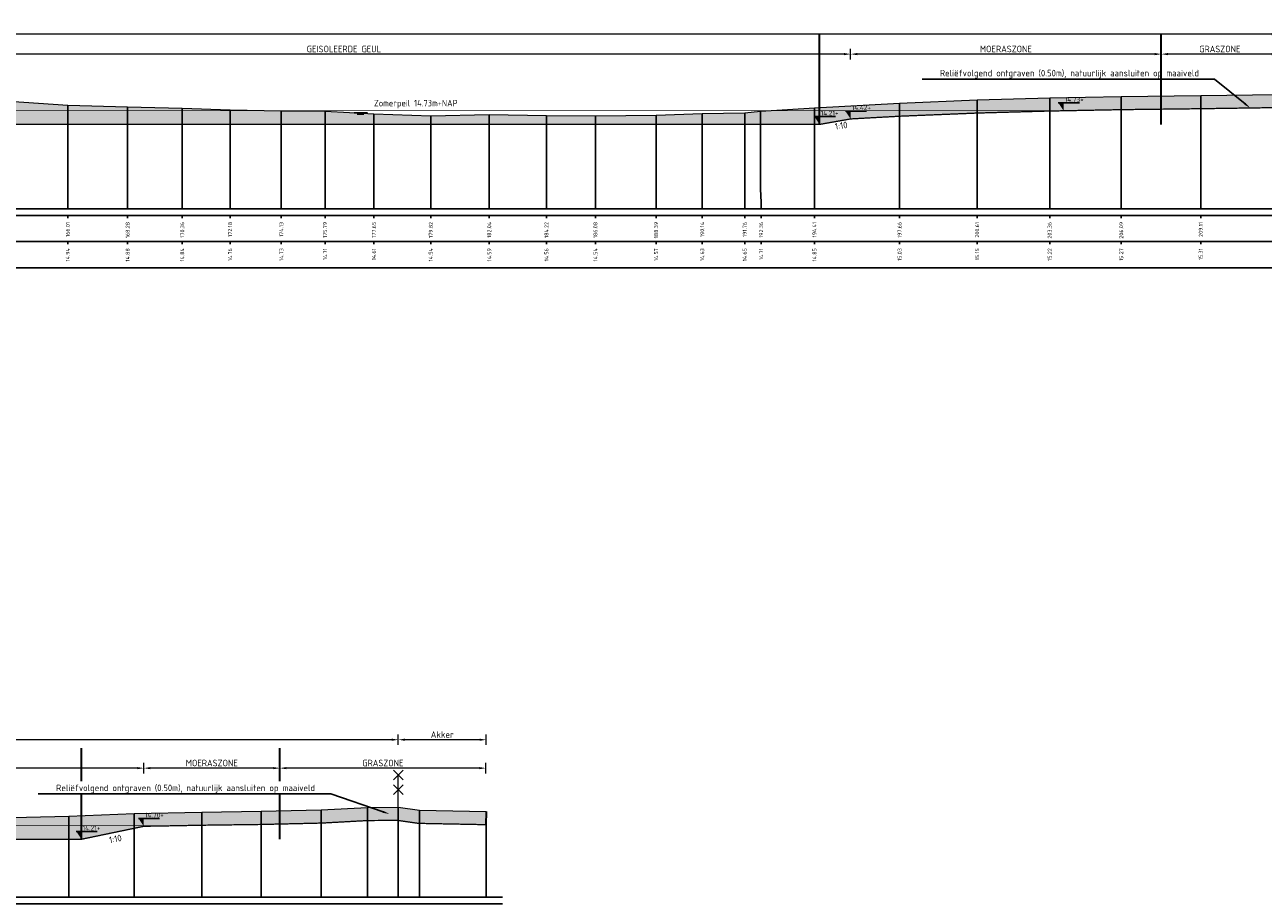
# Model space of a CAD drawing. Header units: metres. Extents: x 197883 to 206898, y 361907 to 364395.
# Tile 189 of 256: x 205948 to 205995, y 363826 to 363860. Entities that reach past the tile are written whole.
import ezdxf
from ezdxf import colors
from ezdxf.entities.mleader import LeaderData, LeaderLine
from ezdxf.enums import TextEntityAlignment as Align
from ezdxf.math import Vec2, Vec3

# ---------------------------------------------------------------- set-up
doc = ezdxf.new("R2010")
doc.units = ezdxf.units.M
doc.header["$PDMODE"] = 35
doc.header["$PDSIZE"] = 0.075
for name, color, linetype, lineweight in [('B-ME-IE-TERREINAFSCHEIDING_KUNSTMATIG_RASTERHEKWERK-G', 20, 'Continuous', 18), ('B-ME-OB-WATERLIJN-GD1', 150, 'Continuous', 25), ('N-WE-GW-TALUD-T18', 1, 'Continuous', 18), ('TDNA0312_dempen', 41, 'Continuous', 30), ('X-ME-AL-PROFIEL_HUIDIG MAAIVELD-GD', 252, 'Continuous', 0), ('X-XX-AL-DETAIL1-M', 7, 'Continuous', 18), ('X-XX-AL-DETAIL1-T25-100', 7, 'Continuous', 25), ('X-XX-AL-DETAIL2-M', 11, 'Continuous', 18), ('X-XX-AL-PEILMAAT-SD', 7, 'Continuous', 25)]:
    doc.layers.add(name, color=color, linetype=linetype, lineweight=lineweight)
doc.layers.add('N-WE-OG-HULPLIJN-G', color=50, linetype='Continuous', lineweight=35, plot=False)
for name, color, linetype in [('TDNT----_profiel_txt', 10, 'Continuous'), ('X-ME-AL-PROFIEL_WATERLIJN-GD', 150, 'Continuous'), ('X-ME-AL-PROFIELRASTER-S', 7, 'Continuous'), ('XDNL----_dijkcontour', 10, 'Continuous')]:
    doc.layers.add(name, color=color, linetype=linetype)
doc.styles.add('ENV-P', font='ISOCP.SHX')
doc.styles.add('NLCS-ISO', font='NLCS-ISO.ttf', dxfattribs={"height": 1.8})
doc.styles.add('NLCS-ISO-ANNOTATIVE-T18', font='NLCS-ISO.ttf', dxfattribs={"height": 1.8})
doc.styles.add('NLCS-ISO-M100-T25', font='NLCS-ISO.ttf', dxfattribs={"height": 0.25})
doc.dimstyles.new('NLCS-M100-T25-PIJL_L2_H1', dxfattribs={"dimscale": 0.1, "dimtxt": 2.5, "dimasz": 2.5, "dimexe": 2, "dimexo": 2, "dimgap": 0.7, "dimtad": 1, "dimzin": 0, "dimdsep": 46, "dimtxsty": 'NLCS-ISO-M100-T25', "dimcen": 0, "dimdle": 2, "dimclrd": 256, "dimclre": 256, "dimclrt": 256, "dimadec": 1, "dimazin": 0, "dimtfac": 1, "dimtdec": 3, "dimtofl": 0, "dimtmove": 0, "dimatfit": 3, "dimfxl": 2, "dimfxlon": 1, "dimtfillclr": 256, "dimtolj": 1, "dimtzin": 0, "dimlwd": -1, "dimlwe": -1, "dimarcsym": 0})

# ---------------------------------------------------------------- blocks, each defined once
blk = doc.blocks.new('SAL-PROFIELRASTER_BALK_EIND1-D')
at = {"color": 0, "linetype": 'ByBlock', "lineweight": -2, "flags": 128}
for points in [[(0, 0), (1, 0)], [(0, -2.5), (1, -2.5)], [(0, -12.5), (1, -12.5)]]:
    blk.add_lwpolyline(points, dxfattribs=at)
blk = doc.blocks.new('SAL-PROFIELRASTER_BALK_EIND2-D')
at = {"color": 0, "linetype": 'ByBlock', "lineweight": -2}
blk.add_line((1, -12.5), (0, -12.5), dxfattribs=at)
blk = doc.blocks.new('SAL-PROFIELRASTER_BALK_DATA-D')
at = {"color": 0, "linetype": 'ByBlock', "lineweight": -2}
blk.add_lwpolyline([(0, -3.5), (0, -2.5)], dxfattribs=at)
at = {"color": 0, "linetype": 'ByBlock', "lineweight": -2, "style": 'NLCS-ISO-ANNOTATIVE-T18'}
blk.add_attdef('GETAL', text='', height=1.5, rotation=90, dxfattribs=at).set_placement((0.75, -5), align=Align.RIGHT)
blk = doc.blocks.new('SAL-PROFIELRASTER_AANHAAL-D')
at = {"color": 9, "linetype": 'ByBlock', "lineweight": -2, "flags": 128}
blk.add_lwpolyline([(0, 1), (0, 0)], dxfattribs=at)
blk = doc.blocks.new('SAL-PROFIELRASTER_AANHAAL_STAGGER-D')
at = {"color": 9, "linetype": 'ByBlock', "lineweight": -2, "flags": 128}
for points in [[(0, 0), (0, -0.25)], [(0, -0.25), (1, -0.75)], [(1, -0.75), (1, -1)]]:
    blk.add_lwpolyline(points, dxfattribs=at)
blk = doc.blocks.new('*D200')
at = {"layer": 'Defpoints', "color": 0, "transparency": 16777216}
for p in [(205818.855, 363859.275), (205818.855, 363852.629), (205995.924, 363852.629)]:
    blk.add_point(p, dxfattribs=at)
at = {"layer": 'X-XX-AL-DETAIL1-M', "color": 253, "transparency": 16777216}
for p, q in [((205818.855, 363859.075), (205818.855, 363859.475)), ((205995.674, 363859.275), (205819.105, 363859.275)), ((205995.924, 363859.075), (205995.924, 363859.475))]:
    blk.add_line(p, q, dxfattribs=at)
for points in [[(205819.105, 363859.317), (205819.105, 363859.233), (205818.855, 363859.275)], [(205995.674, 363859.317), (205995.674, 363859.233), (205995.924, 363859.275)]]:
    blk.add_solid(points, dxfattribs=at)
at = {"layer": 'X-XX-AL-DETAIL1-M', "color": 253, "transparency": 16777216, "insert": (205907.39, 363859.47), "char_height": 0.25, "attachment_point": 5, "style": 'NLCS-ISO-M100-T25'}
blk.add_mtext('\\A1;Riet', dxfattribs=at)
blk = doc.blocks.new('*D201')
at = {"layer": 'Defpoints', "color": 0, "transparency": 16777216}
for p in [(205787.059, 363832.422), (205787.059, 363826.751), (205962.44, 363826.751)]:
    blk.add_point(p, dxfattribs=at)
at = {"layer": 'X-XX-AL-DETAIL1-M', "color": 253, "transparency": 16777216}
for p, q in [((205787.059, 363832.222), (205787.059, 363832.622)), ((205962.19, 363832.422), (205787.309, 363832.422)), ((205962.44, 363832.222), (205962.44, 363832.622))]:
    blk.add_line(p, q, dxfattribs=at)
for points in [[(205787.309, 363832.464), (205787.309, 363832.381), (205787.059, 363832.422)], [(205962.19, 363832.464), (205962.19, 363832.381), (205962.44, 363832.422)]]:
    blk.add_solid(points, dxfattribs=at)
at = {"layer": 'X-XX-AL-DETAIL1-M', "color": 253, "transparency": 16777216, "insert": (205874.75, 363832.617), "char_height": 0.25, "attachment_point": 5, "style": 'NLCS-ISO-M100-T25'}
blk.add_mtext('\\A1;Gras', dxfattribs=at)
blk = doc.blocks.new('*D202')
at = {"layer": 'Defpoints', "color": 0, "transparency": 16777216}
for p in [(205962.44, 363832.422), (205962.44, 363826.751), (205965.784, 363826.751)]:
    blk.add_point(p, dxfattribs=at)
at = {"layer": 'X-XX-AL-DETAIL1-M', "color": 253, "transparency": 16777216}
for p, q in [((205962.44, 363832.222), (205962.44, 363832.622)), ((205965.534, 363832.422), (205962.69, 363832.422)), ((205965.784, 363832.222), (205965.784, 363832.622))]:
    blk.add_line(p, q, dxfattribs=at)
for points in [[(205962.69, 363832.464), (205962.69, 363832.381), (205962.44, 363832.422)], [(205965.534, 363832.464), (205965.534, 363832.381), (205965.784, 363832.422)]]:
    blk.add_solid(points, dxfattribs=at)
at = {"layer": 'X-XX-AL-DETAIL1-M', "color": 253, "transparency": 16777216, "insert": (205964.112, 363832.617), "char_height": 0.25, "attachment_point": 5, "style": 'NLCS-ISO-M100-T25'}
blk.add_mtext('\\A1;Akker', dxfattribs=at)
blk = doc.blocks.new('SAL-PEILMAAT_INFRACAD_H01-SOD')
blk.add_line((-2, 3), (6, 3))
blk.add_solid([(-2, 3), (0, 3), (0, 0)])
at = {"style": 'NLCS-ISO'}
blk.add_attdef('...', (0.4, 3.4), '', height=1.8, dxfattribs=at)
blk = doc.blocks.new('*D292')
at = {"layer": 'Defpoints', "color": 0, "transparency": 16777216}
for p in [(205952.756, 363831.341), (205952.756, 363829.127), (205957.936, 363829.213)]:
    blk.add_point(p, dxfattribs=at)
at = {"layer": 'X-XX-AL-DETAIL2-M', "transparency": 16777216}
for p, q in [((205952.756, 363831.141), (205952.756, 363831.541)), ((205957.686, 363831.341), (205953.006, 363831.341)), ((205957.936, 363831.141), (205957.936, 363831.541))]:
    blk.add_line(p, q, dxfattribs=at)
for points in [[(205953.006, 363831.382), (205953.006, 363831.299), (205952.756, 363831.341)], [(205957.686, 363831.382), (205957.686, 363831.299), (205957.936, 363831.341)]]:
    blk.add_solid(points, dxfattribs=at)
at = {"layer": 'X-XX-AL-DETAIL2-M', "transparency": 16777216, "insert": (205955.346, 363831.536), "char_height": 0.25, "attachment_point": 5, "style": 'NLCS-ISO-M100-T25'}
blk.add_mtext('\\A1;MOERASZONE', dxfattribs=at)
blk = doc.blocks.new('*D293')
at = {"layer": 'Defpoints', "color": 0, "transparency": 16777216}
for p in [(205957.936, 363831.341), (205957.936, 363829.213), (205965.775, 363829.189)]:
    blk.add_point(p, dxfattribs=at)
at = {"layer": 'X-XX-AL-DETAIL2-M', "transparency": 16777216}
for p, q in [((205957.936, 363831.141), (205957.936, 363831.541)), ((205965.525, 363831.341), (205958.186, 363831.341)), ((205965.775, 363831.141), (205965.775, 363831.541))]:
    blk.add_line(p, q, dxfattribs=at)
for points in [[(205958.186, 363831.382), (205958.186, 363831.299), (205957.936, 363831.341)], [(205965.525, 363831.382), (205965.525, 363831.299), (205965.775, 363831.341)]]:
    blk.add_solid(points, dxfattribs=at)
at = {"layer": 'X-XX-AL-DETAIL2-M', "transparency": 16777216, "insert": (205961.855, 363831.536), "char_height": 0.25, "attachment_point": 5, "style": 'NLCS-ISO-M100-T25'}
blk.add_mtext('\\A1;GRASZONE', dxfattribs=at)
blk = doc.blocks.new('*D294')
at = {"layer": 'Defpoints', "color": 0, "transparency": 16777216}
for p in [(205913.174, 363831.341), (205913.174, 363828.955), (205952.756, 363829.127)]:
    blk.add_point(p, dxfattribs=at)
at = {"layer": 'X-XX-AL-DETAIL2-M', "transparency": 16777216}
for p, q in [((205913.174, 363831.141), (205913.174, 363831.541)), ((205952.506, 363831.341), (205913.424, 363831.341)), ((205952.756, 363831.141), (205952.756, 363831.541))]:
    blk.add_line(p, q, dxfattribs=at)
for points in [[(205913.424, 363831.382), (205913.424, 363831.299), (205913.174, 363831.341)], [(205952.506, 363831.382), (205952.506, 363831.299), (205952.756, 363831.341)]]:
    blk.add_solid(points, dxfattribs=at)
at = {"layer": 'X-XX-AL-DETAIL2-M', "transparency": 16777216, "insert": (205932.965, 363831.536), "char_height": 0.25, "attachment_point": 5, "style": 'NLCS-ISO-M100-T25'}
blk.add_mtext('\\A1;GEISOLEERDE GEUL', dxfattribs=at)
blk = doc.blocks.new('*D302')
at = {"layer": 'Defpoints', "color": 0, "transparency": 16777216}
for p in [(205979.651, 363858.517), (205991.469, 363856.421), (205979.651, 363856.05)]:
    blk.add_point(p, dxfattribs=at)
at = {"layer": 'X-XX-AL-DETAIL2-M', "transparency": 16777216}
for p, q in [((205979.651, 363858.317), (205979.651, 363858.717)), ((205991.469, 363858.317), (205991.469, 363858.717)), ((205991.219, 363858.517), (205979.901, 363858.517))]:
    blk.add_line(p, q, dxfattribs=at)
for points in [[(205979.901, 363858.559), (205979.901, 363858.476), (205979.651, 363858.517)], [(205991.219, 363858.559), (205991.219, 363858.476), (205991.469, 363858.517)]]:
    blk.add_solid(points, dxfattribs=at)
at = {"layer": 'X-XX-AL-DETAIL2-M', "transparency": 16777216, "insert": (205985.56, 363858.712), "char_height": 0.25, "attachment_point": 5, "style": 'NLCS-ISO-M100-T25'}
blk.add_mtext('\\A1;MOERASZONE', dxfattribs=at)
blk = doc.blocks.new('*D303')
at = {"layer": 'Defpoints', "color": 0, "transparency": 16777216}
for p in [(205991.469, 363858.517), (205991.469, 363856.421), (205995.924, 363856.482)]:
    blk.add_point(p, dxfattribs=at)
at = {"layer": 'X-XX-AL-DETAIL2-M', "transparency": 16777216}
for p, q in [((205991.469, 363858.317), (205991.469, 363858.717)), ((205995.924, 363858.317), (205995.924, 363858.717)), ((205995.674, 363858.517), (205991.719, 363858.517))]:
    blk.add_line(p, q, dxfattribs=at)
for points in [[(205991.719, 363858.559), (205991.719, 363858.476), (205991.469, 363858.517)], [(205995.674, 363858.559), (205995.674, 363858.476), (205995.924, 363858.517)]]:
    blk.add_solid(points, dxfattribs=at)
at = {"layer": 'X-XX-AL-DETAIL2-M', "transparency": 16777216, "insert": (205993.697, 363858.712), "char_height": 0.25, "attachment_point": 5, "style": 'NLCS-ISO-M100-T25'}
blk.add_mtext('\\A1;GRASZONE', dxfattribs=at)
blk = doc.blocks.new('*D304')
at = {"layer": 'Defpoints', "color": 0, "transparency": 16777216}
for p in [(205941.095, 363858.517), (205941.095, 363856.284), (205979.651, 363856.05)]:
    blk.add_point(p, dxfattribs=at)
at = {"layer": 'X-XX-AL-DETAIL2-M', "transparency": 16777216}
for p, q in [((205941.095, 363858.317), (205941.095, 363858.717)), ((205979.651, 363858.317), (205979.651, 363858.717)), ((205979.401, 363858.517), (205941.345, 363858.517))]:
    blk.add_line(p, q, dxfattribs=at)
for points in [[(205941.345, 363858.559), (205941.345, 363858.476), (205941.095, 363858.517)], [(205979.401, 363858.559), (205979.401, 363858.476), (205979.651, 363858.517)]]:
    blk.add_solid(points, dxfattribs=at)
at = {"layer": 'X-XX-AL-DETAIL2-M', "transparency": 16777216, "insert": (205960.373, 363858.712), "char_height": 0.25, "attachment_point": 5, "style": 'NLCS-ISO-M100-T25'}
blk.add_mtext('\\A1;GEISOLEERDE GEUL', dxfattribs=at)
blk = doc.blocks.new('raster-t')
at = {"color": 0, "lineweight": -2}
for points in [[(0.53, 2.97), (-0.53, 4.03)], [(0.53, 4.03), (-0.53, 2.97)], [(0, 0), (0, 3.5)], [(0.53, 1.38), (-0.53, 2.44)], [(0.53, 2.44), (-0.53, 1.38)]]:
    blk.add_lwpolyline(points, dxfattribs=at)

msp = doc.modelspace()

# ---------------------------------------------------------------- hatches: boundary and pattern name
at = {"layer": 'TDNA0312_dempen'}
h = msp.add_hatch(color=256, dxfattribs=at)
h.paths.add_polyline_path([(205874.263, 363856.353), (205873.745, 363856.319), (205871.724, 363856.224), (205869.918, 363856.361), (205868.063, 363856.355), (205865.599, 363856.43), (205863.422, 363856.447), (205861.295, 363856.457), (205859.103, 363856.398), (205856.9, 363856.449), (205854.418, 363856.471), (205852.037, 363856.507), (205849.958, 363856.525), (205847.634, 363856.536), (205845.298, 363856.557), (205842.904, 363856.539), (205840.811, 363856.592), (205838.605, 363856.631), (205836.552, 363856.744), (205834.464, 363856.89), (205832.108, 363856.938), (205829.943, 363857.026), (205827.929, 363857.095), (205826.759, 363857.109), (205828.346, 363856.58), (205829.925, 363856.526), (205832.093, 363856.438), (205834.441, 363856.39), (205836.521, 363856.245), (205838.587, 363856.131), (205840.8, 363856.092), (205842.899, 363856.039), (205845.297, 363856.057), (205845.508, 363856.055), (205846.689, 363855.898), (205871.141, 363855.898), (205877.765, 363856.576)])
h.paths.add_polyline_path([(205834.644, 363828.692), (205841.056, 363829.333), (205843.556, 363829.333), (205842.182, 363829.351), (205840.113, 363829.381), (205838.166, 363829.364), (205835.868, 363829.414), (205833.74, 363829.461), (205831.616, 363829.487), (205829.474, 363829.512), (205827.391, 363829.547), (205825.152, 363829.579), (205823.102, 363829.604), (205821.377, 363829.685), (205819.609, 363829.603), (205817.392, 363829.592), (205815.494, 363829.565), (205813.407, 363829.548), (205811.319, 363829.532), (205809.074, 363829.563), (205807.07, 363829.603), (205805.031, 363829.676), (205803.117, 363829.782), (205800.697, 363829.947), (205798.588, 363830.178), (205796.323, 363830.319), (205795.919, 363830.331), (205797.717, 363829.731), (205798.545, 363829.68), (205800.652, 363829.449), (205803.087, 363829.283), (205805.008, 363829.177), (205807.056, 363829.103), (205809.065, 363829.063), (205811.317, 363829.032), (205813.411, 363829.048), (205815.499, 363829.065), (205817.397, 363829.092), (205818.706, 363829.099), (205821.606, 363828.692)])
h.paths.add_polyline_path([(205846.364, 363829.303), (205853.028, 363828.636), (205876.926, 363828.636), (205878.432, 363828.944), (205880.403, 363829.047), (205883.048, 363829.266), (205885.176, 363829.406), (205887.544, 363829.506), (205889.497, 363829.533), (205891.953, 363829.479), (205894.068, 363829.434), (205896.27, 363829.368), (205898.137, 363829.301), (205900.533, 363829.224), (205902.917, 363829.166), (205905.499, 363829.05), (205907.904, 363829.05), (205910.123, 363828.971), (205912.398, 363828.956), (205913.174, 363828.955), (205915.126, 363828.634), (205950.386, 363828.634), (205952.756, 363829.127), (205954.972, 363829.168), (205957.228, 363829.197), (205959.528, 363829.25), (205961.282, 363829.346), (205962.406, 363829.353), (205963.208, 363829.239), (205965.775, 363829.189), (205965.784, 363829.689), (205963.249, 363829.738), (205962.44, 363829.853), (205961.267, 363829.846), (205959.509, 363829.749), (205957.219, 363829.697), (205954.964, 363829.668), (205952.387, 363829.62), (205949.905, 363829.509), (205947.204, 363829.454), (205944.991, 363829.362), (205942.618, 363829.252), (205940.697, 363829.154), (205939.224, 363829.052), (205937.25, 363828.965), (205935.629, 363828.957), (205933.603, 363829.022), (205931.727, 363829.149), (205930.417, 363829.177), (205928.071, 363829.284), (205925.69, 363829.39), (205922.032, 363829.39), (205919.596, 363829.436), (205917.21, 363829.432), (205914.649, 363829.451), (205912.4, 363829.456), (205910.133, 363829.471), (205907.913, 363829.55), (205905.51, 363829.55), (205902.934, 363829.665), (205900.547, 363829.724), (205898.154, 363829.8), (205896.287, 363829.867), (205894.081, 363829.934), (205891.964, 363829.979), (205889.499, 363830.033), (205887.53, 363830.006), (205885.149, 363829.905), (205883.011, 363829.764), (205880.369, 363829.546), (205877.949, 363829.419), (205875.513, 363829.313), (205873.299, 363829.259), (205871.042, 363829.237), (205868.688, 363829.233), (205866.494, 363829.175), (205864.461, 363829.156), (205862.348, 363829.141), (205860.466, 363829.154), (205858.289, 363829.185), (205856.367, 363829.189), (205854.359, 363829.179), (205852.204, 363829.22), (205850.166, 363829.27), (205848.258, 363829.218), (205846.364, 363829.306), (205846.324, 363829.307)])
msp.add_hatch(color=256, dxfattribs=at).paths.add_polyline_path([(205884.828, 363856.567), (205892.111, 363855.839), (205923.769, 363855.839), (205925.313, 363856.085), (205925.899, 363856.089), (205928.255, 363856.132), (205930.627, 363856.15), (205933.215, 363856.194), (205935.754, 363856.255), (205938.128, 363856.255), (205940.626, 363856.277), (205941.095, 363856.284), (205943.539, 363855.841), (205978.469, 363855.841), (205979.651, 363856.05), (205981.539, 363856.154), (205984.482, 363856.274), (205987.235, 363856.351), (205989.952, 363856.403), (205992.978, 363856.439), (205995.932, 363856.482), (205995.924, 363856.982), (205992.971, 363856.939), (205989.945, 363856.903), (205987.223, 363856.851), (205984.465, 363856.774), (205981.515, 363856.654), (205978.273, 363856.475), (205976.217, 363856.341), (205975.621, 363856.283), (205974.004, 363856.259), (205972.25, 363856.199), (205969.939, 363856.168), (205968.077, 363856.186), (205965.901, 363856.219), (205963.677, 363856.17), (205961.514, 363856.242), (205959.654, 363856.341), (205957.99, 363856.363), (205956.042, 363856.391), (205954.22, 363856.464), (205952.144, 363856.508), (205949.867, 363856.569), (205947.637, 363856.722), (205945.279, 363856.793), (205942.844, 363856.81), (205940.621, 363856.777), (205938.126, 363856.755), (205935.748, 363856.755), (205933.204, 363856.694), (205930.621, 363856.65), (205928.248, 363856.632), (205925.893, 363856.589), (205923.38, 363856.572), (205921.167, 363856.533), (205918.63, 363856.509), (205916.418, 363856.466), (205914.219, 363856.436), (205911.604, 363856.397), (205909.396, 363856.409), (205907.176, 363856.396), (205904.883, 363856.367), (205902.424, 363856.339), (205899.574, 363856.362), (205897.358, 363856.351), (205895.039, 363856.403), (205892.834, 363856.409), (205890.543, 363856.459), (205888.33, 363856.53), (205885.936, 363856.549)])
at = {"layer": 'X-ME-AL-PROFIEL_HUIDIG MAAIVELD-GD'}
h = msp.add_hatch(dxfattribs=at)
h.set_pattern_fill('AGR-MAAIVELD', color=256, scale=0.05, pattern_type=2)
h.set_pattern_definition([(45, (-15.32153, 274.2284), (-0.25000007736, 0.25000007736), []), (45, (-15.35724, 274.26413), (0, 0.50000015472), [0.3535535, -0.3535535]), (45, (-15.39296, 274.29984), (0, 0.50000015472), [0.3535535, -0.3535535]), (45, (-15.42917, 274.33606), (0, 0.50000015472), [0.3535535, -0.3535535]), (45, (-15.4644, 274.37127), (0, 0.50000015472), [0.3535535, -0.3535535]), (45, (-15.5001, 274.407), (0, 0.50000015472), [0.3535535, -0.3535535]), (45, (-15.5358, 274.4427), (0, 0.50000015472), [0.3535535, -0.3535535]), (315, (-15.32153, 274.2284), (0.25000007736, 0.25000007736), []), (315, (-15.2858, 274.26413), (0.50000015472, -1e-16), [0.3535535, -0.3535535]), (315, (-15.2501, 274.29984), (0.50000015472, -1e-16), [0.3535535, -0.3535535]), (315, (-15.2139, 274.33606), (0.50000015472, -1e-16), [0.3535535, -0.3535535]), (315, (-15.17867, 274.37127), (0.50000015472, -1e-16), [0.3535535, -0.3535535]), (315, (-15.14296, 274.407), (0.50000015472, -1e-16), [0.3535535, -0.3535535]), (315, (-15.10724, 274.4427), (0.50000015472, -1e-16), [0.3535535, -0.3535535])])
h.paths.add_polyline_path([(205995.924, 363856.982), (205995.924, 363856.832), (205992.971, 363856.789), (205989.945, 363856.753), (205987.223, 363856.701), (205984.465, 363856.624), (205981.515, 363856.504), (205978.273, 363856.325), (205976.217, 363856.191), (205975.621, 363856.133), (205974.004, 363856.109), (205972.25, 363856.049), (205969.939, 363856.018), (205968.077, 363856.036), (205965.901, 363856.069), (205963.677, 363856.02), (205961.514, 363856.092), (205959.654, 363856.191), (205957.99, 363856.213), (205956.042, 363856.241), (205954.22, 363856.314), (205952.144, 363856.358), (205949.867, 363856.419), (205947.637, 363856.572), (205945.279, 363856.643), (205942.844, 363856.66), (205940.621, 363856.627), (205938.126, 363856.605), (205935.748, 363856.605), (205933.204, 363856.544), (205930.621, 363856.5), (205928.248, 363856.482), (205925.893, 363856.439), (205923.38, 363856.422), (205921.167, 363856.383), (205918.63, 363856.359), (205916.418, 363856.316), (205914.219, 363856.286), (205911.604, 363856.247), (205909.396, 363856.259), (205907.176, 363856.246), (205904.883, 363856.217), (205902.424, 363856.189), (205899.574, 363856.212), (205897.358, 363856.201), (205895.039, 363856.253), (205892.834, 363856.259), (205890.543, 363856.309), (205888.33, 363856.38), (205885.936, 363856.399), (205883.638, 363856.437), (205881.331, 363856.517), (205879.37, 363856.508), (205877.09, 363856.391), (205873.745, 363856.169), (205871.724, 363856.074), (205869.918, 363856.211), (205868.063, 363856.205), (205865.599, 363856.28), (205863.422, 363856.297), (205861.295, 363856.307), (205859.103, 363856.248), (205856.9, 363856.299), (205854.418, 363856.321), (205852.037, 363856.357), (205849.958, 363856.375), (205847.634, 363856.386), (205845.298, 363856.407), (205842.904, 363856.389), (205840.811, 363856.442), (205838.605, 363856.481), (205836.552, 363856.594), (205834.464, 363856.74), (205832.108, 363856.788), (205829.943, 363856.876), (205827.929, 363856.945), (205825.673, 363856.973), (205824.184, 363856.967), (205823.473, 363856.947), (205821.783, 363856.865), (205821.138, 363856.711), (205820.017, 363856.316), (205818.855, 363855.697), (205818.159, 363855.765), (205817.319, 363855.678), (205816.53, 363855.229), (205815.313, 363855.166), (205814.035, 363855.176), (205813.023, 363855.105), (205811.893, 363855.213), (205810.562, 363855.142), (205808.935, 363855.121), (205807.576, 363855.45), (205806.226, 363855.734), (205804.533, 363855.871), (205802.096, 363856.211), (205800.841, 363856.719), (205799.567, 363857.308), (205797.97, 363857.689), (205795.609, 363857.692), (205793.104, 363857.708), (205790.518, 363857.672), (205786.722, 363857.677), (205783.859, 363857.652), (205783.859, 363857.802), (205786.722, 363857.827), (205790.518, 363857.822), (205793.104, 363857.858), (205795.609, 363857.842), (205797.97, 363857.839), (205799.567, 363857.458), (205800.841, 363856.869), (205802.096, 363856.361), (205804.533, 363856.021), (205806.226, 363855.884), (205807.576, 363855.6), (205808.935, 363855.271), (205810.562, 363855.292), (205811.893, 363855.363), (205813.023, 363855.255), (205814.035, 363855.326), (205815.313, 363855.316), (205816.53, 363855.379), (205817.319, 363855.828), (205818.159, 363855.915), (205818.855, 363855.847), (205820.017, 363856.466), (205821.138, 363856.861), (205821.783, 363857.015), (205823.473, 363857.097), (205824.184, 363857.117), (205825.673, 363857.123), (205827.929, 363857.095), (205829.943, 363857.026), (205832.108, 363856.938), (205834.464, 363856.89), (205836.552, 363856.744), (205838.605, 363856.631), (205840.811, 363856.592), (205842.904, 363856.539), (205845.298, 363856.557), (205847.634, 363856.536), (205849.958, 363856.525), (205852.037, 363856.507), (205854.418, 363856.471), (205856.9, 363856.449), (205859.103, 363856.398), (205861.295, 363856.457), (205863.422, 363856.447), (205865.599, 363856.43), (205868.063, 363856.355), (205869.918, 363856.361), (205871.724, 363856.224), (205873.745, 363856.319), (205877.09, 363856.541), (205879.37, 363856.658), (205881.331, 363856.667), (205883.638, 363856.587), (205885.936, 363856.549), (205888.33, 363856.53), (205890.543, 363856.459), (205892.834, 363856.409), (205895.039, 363856.403), (205897.358, 363856.351), (205899.574, 363856.362), (205902.424, 363856.339), (205904.883, 363856.367), (205907.176, 363856.396), (205909.396, 363856.409), (205911.604, 363856.397), (205914.219, 363856.436), (205916.418, 363856.466), (205918.63, 363856.509), (205921.167, 363856.533), (205923.38, 363856.572), (205925.893, 363856.589), (205928.248, 363856.632), (205930.621, 363856.65), (205933.204, 363856.694), (205935.748, 363856.755), (205938.126, 363856.755), (205940.621, 363856.777), (205942.844, 363856.81), (205945.279, 363856.793), (205947.637, 363856.722), (205949.867, 363856.569), (205952.144, 363856.508), (205954.22, 363856.464), (205956.042, 363856.391), (205957.99, 363856.363), (205959.654, 363856.341), (205961.514, 363856.242), (205963.677, 363856.17), (205965.901, 363856.219), (205968.077, 363856.186), (205969.939, 363856.168), (205972.25, 363856.199), (205974.004, 363856.259), (205975.621, 363856.283), (205976.217, 363856.341), (205978.273, 363856.475), (205981.515, 363856.654), (205984.465, 363856.774), (205987.223, 363856.851), (205989.945, 363856.903), (205992.971, 363856.939)])
h = msp.add_hatch(dxfattribs=at)
h.set_pattern_fill('AGR-MAAIVELD', color=256, scale=0.05, pattern_type=2)
h.set_pattern_definition([(45, (-18.044, 287.2977), (-0.25000007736, 0.25000007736), []), (45, (-18.0797, 287.3334), (0, 0.50000015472), [0.3535535, -0.3535535]), (45, (-18.11543, 287.36912), (0, 0.50000015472), [0.3535535, -0.3535535]), (45, (-18.15164, 287.40533), (0, 0.50000015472), [0.3535535, -0.3535535]), (45, (-18.18686, 287.44055), (0, 0.50000015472), [0.3535535, -0.3535535]), (45, (-18.22257, 287.47626), (0, 0.50000015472), [0.3535535, -0.3535535]), (45, (-18.2583, 287.51198), (0, 0.50000015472), [0.3535535, -0.3535535]), (315, (-18.044, 287.2977), (0.25000007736, 0.25000007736), []), (315, (-18.0083, 287.3334), (0.50000015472, -1e-16), [0.3535535, -0.3535535]), (315, (-17.97257, 287.36912), (0.50000015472, -1e-16), [0.3535535, -0.3535535]), (315, (-17.93636, 287.40533), (0.50000015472, -1e-16), [0.3535535, -0.3535535]), (315, (-17.90114, 287.44055), (0.50000015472, -1e-16), [0.3535535, -0.3535535]), (315, (-17.86543, 287.47626), (0.50000015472, -1e-16), [0.3535535, -0.3535535]), (315, (-17.8297, 287.51198), (0.50000015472, -1e-16), [0.3535535, -0.3535535])])
h.paths.add_polyline_path([(205965.784, 363829.689), (205963.249, 363829.738), (205962.44, 363829.853), (205961.267, 363829.846), (205959.509, 363829.749), (205957.219, 363829.697), (205954.964, 363829.668), (205952.387, 363829.62), (205949.905, 363829.509), (205947.204, 363829.454), (205944.991, 363829.362), (205942.618, 363829.252), (205940.697, 363829.154), (205939.224, 363829.052), (205937.25, 363828.965), (205935.629, 363828.957), (205933.603, 363829.022), (205931.727, 363829.149), (205930.417, 363829.177), (205928.071, 363829.284), (205925.69, 363829.39), (205922.032, 363829.39), (205919.596, 363829.436), (205917.21, 363829.432), (205914.649, 363829.451), (205912.4, 363829.456), (205910.133, 363829.471), (205907.913, 363829.55), (205905.51, 363829.55), (205902.934, 363829.665), (205900.547, 363829.724), (205898.154, 363829.8), (205896.287, 363829.867), (205894.081, 363829.934), (205891.964, 363829.979), (205889.499, 363830.033), (205887.53, 363830.006), (205885.149, 363829.905), (205883.011, 363829.764), (205880.369, 363829.546), (205877.949, 363829.419), (205875.513, 363829.313), (205873.299, 363829.259), (205871.042, 363829.237), (205868.688, 363829.233), (205866.494, 363829.175), (205864.461, 363829.156), (205862.348, 363829.141), (205860.466, 363829.154), (205858.289, 363829.185), (205856.367, 363829.189), (205854.359, 363829.179), (205852.204, 363829.22), (205850.166, 363829.27), (205848.258, 363829.218), (205846.364, 363829.306), (205844.416, 363829.322), (205842.182, 363829.351), (205840.113, 363829.381), (205838.166, 363829.364), (205835.868, 363829.414), (205833.74, 363829.461), (205831.616, 363829.487), (205829.474, 363829.512), (205827.391, 363829.547), (205825.152, 363829.579), (205823.102, 363829.604), (205821.377, 363829.685), (205819.609, 363829.603), (205817.392, 363829.592), (205815.494, 363829.565), (205813.407, 363829.548), (205811.319, 363829.532), (205809.074, 363829.563), (205807.07, 363829.603), (205805.031, 363829.676), (205803.117, 363829.782), (205800.697, 363829.947), (205798.588, 363830.178), (205796.323, 363830.319), (205793.939, 363830.388), (205791.681, 363830.371), (205789.629, 363830.382), (205787.728, 363830.399), (205786.812, 363830.299), (205785.182, 363829.817), (205783.859, 363829.303), (205783.859, 363829.153), (205785.182, 363829.667), (205786.812, 363830.149), (205787.728, 363830.249), (205789.629, 363830.232), (205791.681, 363830.221), (205793.939, 363830.238), (205796.323, 363830.169), (205798.588, 363830.028), (205800.697, 363829.797), (205803.117, 363829.632), (205805.031, 363829.526), (205807.07, 363829.453), (205809.074, 363829.413), (205811.319, 363829.382), (205813.407, 363829.398), (205815.494, 363829.415), (205817.392, 363829.442), (205819.609, 363829.453), (205821.377, 363829.535), (205823.102, 363829.454), (205825.152, 363829.429), (205827.391, 363829.397), (205829.474, 363829.362), (205831.616, 363829.337), (205833.74, 363829.311), (205835.868, 363829.264), (205838.166, 363829.214), (205840.113, 363829.231), (205842.182, 363829.201), (205844.416, 363829.172), (205846.364, 363829.156), (205848.258, 363829.068), (205850.166, 363829.12), (205852.204, 363829.07), (205854.359, 363829.029), (205856.367, 363829.039), (205858.289, 363829.035), (205860.466, 363829.004), (205862.348, 363828.991), (205864.461, 363829.006), (205866.494, 363829.025), (205868.688, 363829.083), (205871.042, 363829.087), (205873.299, 363829.109), (205875.513, 363829.163), (205877.949, 363829.269), (205880.369, 363829.396), (205883.011, 363829.614), (205885.149, 363829.755), (205887.53, 363829.856), (205889.499, 363829.883), (205891.964, 363829.829), (205894.081, 363829.784), (205896.287, 363829.717), (205898.154, 363829.65), (205900.547, 363829.574), (205902.934, 363829.515), (205905.51, 363829.4), (205907.913, 363829.4), (205910.133, 363829.321), (205912.4, 363829.306), (205914.649, 363829.301), (205917.21, 363829.282), (205919.596, 363829.286), (205922.032, 363829.24), (205925.69, 363829.24), (205928.071, 363829.134), (205930.417, 363829.027), (205931.727, 363828.999), (205933.603, 363828.872), (205935.629, 363828.807), (205937.25, 363828.815), (205939.224, 363828.902), (205940.697, 363829.004), (205942.618, 363829.102), (205944.991, 363829.212), (205947.204, 363829.304), (205949.905, 363829.359), (205952.387, 363829.47), (205954.964, 363829.518), (205957.219, 363829.547), (205959.509, 363829.599), (205961.267, 363829.696), (205962.44, 363829.703), (205963.249, 363829.588), (205965.784, 363829.539)])

# ---------------------------------------------------------------- linework, layer by layer
at = {"layer": 'B-ME-OB-WATERLIJN-GD1', "const_width": 0.025}
for points in [[(205886.891, 363856.361), (205987.752, 363856.361)], [(205954.217, 363829.154), (205903.17, 363829.154)]]:
    msp.add_lwpolyline(points, dxfattribs=at)
at = {"layer": 'N-WE-OG-HULPLIJN-G'}
for points in [[(205978.469, 363855.841), (205978.469, 363859.305)], [(205991.469, 363855.841), (205991.469, 363859.305)], [(205950.386, 363828.634), (205950.386, 363832.098)], [(205957.936, 363828.634), (205957.936, 363832.098)], [(205965.784, 363829.689), (205965.775, 363829.189)]]:
    msp.add_lwpolyline(points, dxfattribs=at)
at = {"layer": 'X-ME-AL-PROFIEL_HUIDIG MAAIVELD-GD'}
for points in [[(205947.637, 363856.722), (205949.867, 363856.569), (205952.144, 363856.508), (205954.22, 363856.464), (205956.042, 363856.391), (205957.99, 363856.363), (205959.654, 363856.341), (205961.514, 363856.242), (205963.677, 363856.17), (205965.901, 363856.219), (205968.077, 363856.186), (205969.939, 363856.168), (205972.25, 363856.199), (205974.004, 363856.259), (205975.621, 363856.283), (205976.217, 363856.341), (205978.273, 363856.475), (205981.515, 363856.654), (205984.465, 363856.774), (205987.223, 363856.851), (205989.945, 363856.903), (205992.971, 363856.939), (205995.924, 363856.982)], [(205947.204, 363829.454), (205949.905, 363829.509), (205952.387, 363829.62), (205954.964, 363829.668), (205957.219, 363829.697), (205959.509, 363829.749), (205961.267, 363829.846), (205962.44, 363829.853), (205963.249, 363829.738), (205965.784, 363829.689)]]:
    msp.add_lwpolyline(points, dxfattribs=at)
at = {"layer": 'X-ME-AL-PROFIEL_WATERLIJN-GD'}
for points in [[(205960.765, 363856.279), (205961.265, 363856.279)], [(205960.882, 363856.225), (205961.132, 363856.225)]]:
    msp.add_lwpolyline(points, dxfattribs=at)
at = {"layer": 'XDNL----_dijkcontour'}
msp.add_lwpolyline([(205892.111, 363855.839, 0.05, 0.05, 0), (205923.769, 363855.839, 0.05, 0.05, 0), (205925.313, 363856.085, 0.05, 0.05, 0), (205925.899, 363856.089, 0.05, 0.05, 0), (205928.255, 363856.132, 0.05, 0.05, 0), (205930.627, 363856.15, 0.05, 0.05, 0), (205933.215, 363856.194, 0.05, 0.05, 0), (205935.754, 363856.255, 0.05, 0.05, 0), (205938.128, 363856.255, 0.05, 0.05, 0), (205940.626, 363856.277, 0.05, 0.05, 0), (205941.095, 363856.284, 0.05, 0.05, 0), (205943.539, 363855.841, 0.05, 0.05, 0), (205978.469, 363855.841, 0.05, 0.05, 0), (205979.651, 363856.05, 0, 0, 0)], format="xyseb", dxfattribs=at)
at = {"layer": 'XDNL----_dijkcontour', "const_width": 0.05}
for points in [[(205979.651, 363856.05), (205981.539, 363856.154), (205984.482, 363856.274), (205987.235, 363856.351), (205989.952, 363856.403), (205992.978, 363856.439), (205995.932, 363856.482)], [(205913.174, 363828.955), (205915.126, 363828.634), (205950.386, 363828.634), (205952.756, 363829.127)], [(205965.775, 363829.189), (205963.208, 363829.239), (205962.406, 363829.353), (205961.282, 363829.346), (205959.528, 363829.25), (205957.228, 363829.197), (205954.972, 363829.168), (205952.756, 363829.127)]]:
    msp.add_lwpolyline(points, dxfattribs=at)

# ---------------------------------------------------------------- block references
at = {"layer": 'B-ME-IE-TERREINAFSCHEIDING_KUNSTMATIG_RASTERHEKWERK-G', "xscale": 0.35, "yscale": 0.35, "zscale": 0.35}
msp.add_blockref('raster-t', (205962.44, 363829.853), dxfattribs=at)
at = {"layer": 'X-ME-AL-PROFIELRASTER-S'}
for p, yscale in [((205984.465, 363852.629), 4.145), ((205987.223, 363852.629), 4.222), ((205989.945, 363852.629), 4.273999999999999), ((205992.971, 363852.629), 4.31), ((205949.867, 363852.629), 3.94), ((205952.144, 363852.629), 3.879), ((205954.22, 363852.629), 3.835000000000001), ((205956.042, 363852.629), 3.762), ((205957.99, 363852.629), 3.734), ((205959.654, 363852.629), 3.712), ((205959.654, 363852.629), 3.712), ((205975.621, 363852.629), 3.654), ((205976.217, 363853.629), 2.712), ((205976.217, 363853.629), 2.712), ((205978.273, 363852.629), 3.846), ((205981.515, 363852.629), 4.025), ((205961.514, 363852.629), 3.613), ((205963.677, 363852.629), 3.541), ((205965.901, 363852.629), 3.59), ((205968.077, 363852.629), 3.557), ((205969.939, 363852.629), 3.539), ((205972.25, 363852.629), 3.57), ((205974.004, 363852.629), 3.630000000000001), ((205949.905, 363826.427), 3.082000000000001), ((205952.387, 363826.427), 3.193), ((205954.964, 363826.427), 3.241), ((205957.219, 363826.427), 3.27), ((205959.509, 363826.427), 3.321999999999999), ((205961.267, 363826.427), 3.419), ((205962.44, 363826.427), 3.426), ((205963.249, 363826.427), 3.311), ((205965.784, 363826.427), 3.262)]:
    msp.add_blockref('SAL-PROFIELRASTER_AANHAAL-D', p, dxfattribs=dict(at, yscale=yscale))
at = {"layer": 'X-ME-AL-PROFIELRASTER-S', "xscale": 0.02914348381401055, "zscale": 0.02914348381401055}
msp.add_blockref('SAL-PROFIELRASTER_AANHAAL_STAGGER-D', (205976.217, 363853.629), dxfattribs=at)
msp.add_blockref('SAL-PROFIELRASTER_AANHAAL_STAGGER-D', (205976.217, 363853.629), dxfattribs=at)
at = {"layer": 'X-ME-AL-PROFIELRASTER-S', "yscale": 0.1}
for name, p, xscale, zscale in [('SAL-PROFIELRASTER_BALK_EIND1-D', (205783.859, 363852.629), 212.690473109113, 212.690473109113), ('SAL-PROFIELRASTER_BALK_EIND2-D', (205783.859, 363851.629), 212.690473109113, 212.690473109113), ('SAL-PROFIELRASTER_BALK_EIND1-D', (205783.859, 363826.427), 182.5505301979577, 182.5505301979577)]:
    msp.add_blockref(name, p, dxfattribs=dict(at, xscale=xscale, zscale=zscale))
at = {"layer": 'X-ME-AL-PROFIELRASTER-S', "xscale": 0.1, "yscale": 0.1, "zscale": 0.1}
for p, values in [((205949.867, 363852.629), {'GETAL': '166.01'}), ((205952.144, 363852.629), {'GETAL': '168.28'}), ((205954.22, 363852.629), {'GETAL': '170.36'}), ((205956.042, 363852.629), {'GETAL': '172.18'}), ((205957.99, 363852.629), {'GETAL': '174.13'}), ((205959.654, 363852.629), {'GETAL': '175.79'}), ((205959.654, 363852.629), {'GETAL': '175.79'}), ((205961.514, 363852.629), {'GETAL': '177.65'}), ((205963.677, 363852.629), {'GETAL': '179.82'}), ((205965.901, 363852.629), {'GETAL': '182.04'}), ((205968.077, 363852.629), {'GETAL': '184.22'}), ((205969.939, 363852.629), {'GETAL': '186.08'}), ((205972.25, 363852.629), {'GETAL': '188.39'}), ((205974.004, 363852.629), {'GETAL': '190.14'}), ((205975.621, 363852.629), {'GETAL': '191.76'}), ((205976.246, 363852.629), {'GETAL': '192.36'}), ((205976.246, 363852.629), {'GETAL': '192.36'}), ((205978.273, 363852.629), {'GETAL': '194.41'}), ((205981.515, 363852.629), {'GETAL': '197.66'}), ((205984.465, 363852.629), {'GETAL': '200.61'}), ((205987.223, 363852.629), {'GETAL': '203.36'}), ((205989.945, 363852.629), {'GETAL': '206.09'}), ((205992.971, 363852.629), {'GETAL': '209.11'}), ((205949.867, 363851.629), {'GETAL': '14.94'}), ((205952.144, 363851.629), {'GETAL': '14.88'}), ((205954.22, 363851.629), {'GETAL': '14.84'}), ((205956.042, 363851.629), {'GETAL': '14.76'}), ((205957.99, 363851.629), {'GETAL': '14.73'}), ((205959.654, 363851.629), {'GETAL': '14.71'}), ((205961.514, 363851.629), {'GETAL': '14.61'}), ((205963.677, 363851.629), {'GETAL': '14.54'}), ((205965.901, 363851.629), {'GETAL': '14.59'}), ((205968.077, 363851.629), {'GETAL': '14.56'}), ((205969.939, 363851.629), {'GETAL': '14.54'}), ((205972.25, 363851.629), {'GETAL': '14.57'}), ((205974.004, 363851.629), {'GETAL': '14.63'}), ((205975.621, 363851.629), {'GETAL': '14.65'}), ((205976.246, 363851.629), {'GETAL': '14.71'}), ((205978.273, 363851.629), {'GETAL': '14.85'}), ((205981.515, 363851.629), {'GETAL': '15.03'}), ((205984.465, 363851.629), {'GETAL': '15.15'}), ((205987.223, 363851.629), {'GETAL': '15.22'}), ((205989.945, 363851.629), {'GETAL': '15.27'}), ((205992.971, 363851.629), {'GETAL': '15.31'})]:
    msp.add_blockref('SAL-PROFIELRASTER_BALK_DATA-D', p, dxfattribs=at).add_auto_attribs(values)
at = {"layer": 'X-XX-AL-PEILMAAT-SD', "xscale": 0.1, "yscale": 0.1, "zscale": 0.1}
for p, values in [((205987.752, 363856.361), {'...': '14.73+'}), ((205978.469, 363855.841), {'...': '14.21+'}), ((205979.651, 363856.05), {'...': '14.42+'}), ((205952.756, 363829.127), {'...': '14.70+'}), ((205950.386, 363828.634), {'...': '14.21+'})]:
    msp.add_blockref('SAL-PEILMAAT_INFRACAD_H01-SOD', p, dxfattribs=at).add_auto_attribs(values)

# ---------------------------------------------------------------- texts
at = {"layer": 'N-WE-GW-TALUD-T18', "color": 0, "char_height": 0.25, "attachment_point": 8, "style": 'NLCS-ISO-M100-T25'}
for insert, rotation in [((205979.31, 363855.673), 8.5717), ((205951.702, 363828.526), 11.7437)]:
    msp.add_mtext_dynamic_manual_height_columns('1:10', width=2.54965, gutter_width=1.25, heights=[0], dxfattribs=dict(at, insert=insert, rotation=rotation))
at = {"layer": 'TDNT----_profiel_txt', "color": 150, "insert": (205961.514, 363856.45), "char_height": 0.25, "attachment_point": 7, "style": 'ENV-P'}
msp.add_mtext_dynamic_manual_height_columns('Zomerpeil 14.73m+NAP', width=15.43377, gutter_width=2.25, heights=[0], dxfattribs=at)

# ---------------------------------------------------------------- dimensions: what is measured, and where the dimension line sits
at = {"layer": 'X-XX-AL-DETAIL1-M', "color": 253}
for base, p1, p2, text, picture, middle in [((205818.855, 363859.275), (205995.924, 363852.629), (205818.855, 363852.629), 'Riet', '*D200', (205907.39, 363859.275)), ((205787.059, 363832.422), (205962.44, 363826.751), (205787.059, 363826.751), 'Gras', '*D201', (205874.75, 363832.422)), ((205962.44, 363832.422), (205965.784, 363826.751), (205962.44, 363826.751), 'Akker', '*D202', (205964.112, 363832.422))]:
    dim = msp.add_linear_dim(base=base, p1=p1, p2=p2, text=text, dimstyle='NLCS-M100-T25-PIJL_L2_H1', override={"dimclrd": 253, "dimclre": 253, "dimclrt": 253}, dxfattribs=at)
    dim.commit()
    dim.dimension.update_dxf_attribs({"geometry": picture, "text_midpoint": middle, "dimtype": 160})
at = {"layer": 'X-XX-AL-DETAIL2-M'}
for base, p1, p2, text, picture, middle in [((205941.095, 363858.517), (205979.651, 363856.05), (205941.095, 363856.284), 'GEISOLEERDE GEUL', '*D304', (205960.373, 363858.712)), ((205979.651, 363858.517), (205991.469, 363856.421), (205979.651, 363856.05), 'MOERASZONE', '*D302', (205985.56, 363858.712)), ((205991.469, 363858.517), (205995.924, 363856.482), (205991.469, 363856.421), 'GRASZONE', '*D303', (205993.697, 363858.712)), ((205913.174, 363831.341), (205952.756, 363829.127), (205913.174, 363828.955), 'GEISOLEERDE GEUL', '*D294', (205932.965, 363831.536)), ((205952.756, 363831.341), (205957.936, 363829.213), (205952.756, 363829.127), 'MOERASZONE', '*D292', (205955.346, 363831.536)), ((205957.936, 363831.341), (205965.775, 363829.189), (205957.936, 363829.213), 'GRASZONE', '*D293', (205961.855, 363831.536))]:
    dim = msp.add_linear_dim(base=base, p1=p1, p2=p2, text=text, dimstyle='NLCS-M100-T25-PIJL_L2_H1', dxfattribs=at)
    dim.commit()
    dim.dimension.update_dxf_attribs({"geometry": picture, "text_midpoint": middle})

# ---------------------------------------------------------------- leaders
at = {"layer": 'X-XX-AL-DETAIL1-T25-100'}
ml = msp.add_multileader_mtext('Standard', dxfattribs=at)
ml.set_content('Reliëfvolgend ontgraven (0.50m), natuurlijk aansluiten op maaiveld', color=256, style='NLCS-ISO-M100-T25')
ml.set_leader_properties(color=256, linetype='ByLayer', lineweight=-1)
ml.build(insert=Vec2(0, 0))
ml.multileader.update_dxf_attribs({"text_left_attachment_type": 5, "text_right_attachment_type": 5, "dogleg_length": 0.25, "arrow_head_size": 0.25})
ctx = ml.context
ctx.base_point, ctx.char_height, ctx.arrow_head_size, ctx.landing_gap_size, ctx.plane_origin = Vec3(205982.957, 363857.569), 0.25, 0.25, 0.09, Vec3(205994.849, 363856.466)
ctx.left_attachment, ctx.right_attachment = 5, 5
notes = []
notes.append((ctx, [(0, (1, 1, 0), (205993.5, 363857.569), (-1, 0), 0.25, [(0, [(205994.849, 363856.466)], 0, [])])]))
ctx.mtext.insert, ctx.mtext.rotation, ctx.mtext.flow_direction = Vec3(205983.047, 363857.919), -4.926864, 5
for ctx, leaders in notes:
    for number, flags, end, landing, length, lines in leaders:
        leader = LeaderData()
        leader.index, (leader.has_last_leader_line, leader.has_dogleg_vector, leader.attachment_direction) = number, flags
        leader.last_leader_point, leader.dogleg_vector, leader.dogleg_length = Vec3(end), Vec3(landing), length
        for number, points, colour, breaks in lines:
            line = LeaderLine()
            line.index, line.vertices, line.color, line.breaks = number, Vec3.list(points), colors.encode_raw_color(colour), breaks
            leader.lines.append(line)
        ctx.leaders.append(leader)

# ---------------------------------------------------------------- next in the draw order: leaders
ml = msp.add_multileader_mtext('Standard', dxfattribs=at)
ml.set_content('Reliëfvolgend ontgraven (0.50m), natuurlijk aansluiten op maaiveld', color=256, style='NLCS-ISO-M100-T25')
ml.set_leader_properties(color=256, linetype='ByLayer', lineweight=-1)
ml.build(insert=Vec2(0, 0))
ml.multileader.update_dxf_attribs({"text_left_attachment_type": 5, "text_right_attachment_type": 5, "dogleg_length": 0.25, "arrow_head_size": 0.25})
ctx = ml.context
ctx.base_point, ctx.char_height, ctx.arrow_head_size, ctx.landing_gap_size, ctx.plane_origin = Vec3(205949.333, 363830.365), 0.25, 0.25, 0.09, Vec3(205964.036, 363829.59)
ctx.left_attachment, ctx.right_attachment = 5, 5
notes = []
notes.append((ctx, [(0, (1, 1, 0), (205959.875, 363830.365), (-1, 0), 0.25, [(0, [(205962.101, 363829.596)], 0, [])])]))
ctx.mtext.insert, ctx.mtext.rotation, ctx.mtext.flow_direction = Vec3(205949.423, 363830.715), -4.926864, 5
ctx.mtext.has_bg_fill, ctx.mtext.bg_color, ctx.mtext.bg_scale_factor, ctx.mtext.bg_transparency, ctx.mtext.use_window_bg_color = 1, -1027028792, 1.5, 0, 1
for ctx, leaders in notes:
    for number, flags, end, landing, length, lines in leaders:
        leader = LeaderData()
        leader.index, (leader.has_last_leader_line, leader.has_dogleg_vector, leader.attachment_direction) = number, flags
        leader.last_leader_point, leader.dogleg_vector, leader.dogleg_length = Vec3(end), Vec3(landing), length
        for number, points, colour, breaks in lines:
            line = LeaderLine()
            line.index, line.vertices, line.color, line.breaks = number, Vec3.list(points), colors.encode_raw_color(colour), breaks
            leader.lines.append(line)
        ctx.leaders.append(leader)

doc.saveas('drawing.dxf')
